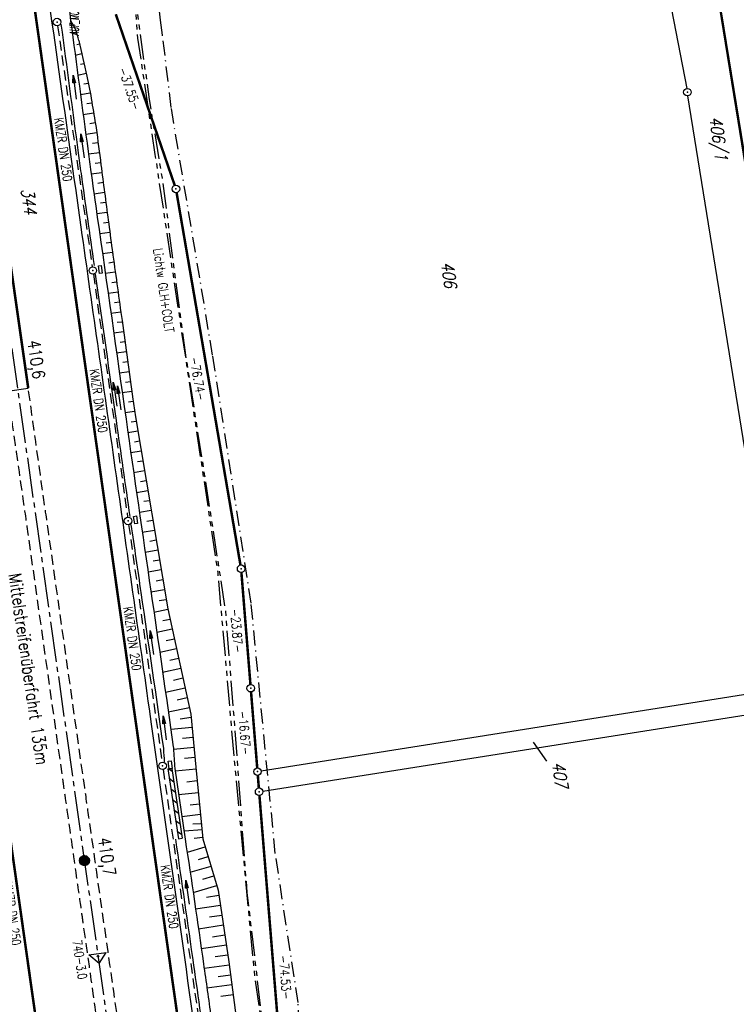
# Model space of a CAD drawing. Extents: x 446577 to 447216, y 443659 to 444842.
# Tile 175 of 177: x 446813 to 446956, y 444495 to 444692. Entities that reach past the tile are written whole.
import ezdxf
from ezdxf.enums import TextEntityAlignment as Align

# ---------------------------------------------------------------- set-up
doc = ezdxf.new("R2010")
doc.units = 0
doc.header["$LTSCALE"] = 2
doc.header["$MEASUREMENT"] = 0
for name, pattern in [('ACHSE', [5.5, 4, -0.5, 0.5, -0.5]), ('AUSGEZOGEN', [0]), ('BAB-FM2', [2.6, 1.5, -0.5, 0.1, -0.5]), ('GESTRICH-X2', [1.5, 1, -0.5]), ('PHANTOMX2', [5, 2.5, -0.5, 0.5, -0.5, 0.5, -0.5])]:
    doc.linetypes.add(name, pattern=pattern)
doc.layers.get('0').update_dxf_attribs({"linetype": 'AUSGEZOGEN'})
for name, color, linetype in [('204-ABSTAND', 8, 'AUSGEZOGEN'), ('204-FLSTNR', 8, 'AUSGEZOGEN'), ('204-FLSTNR-BAB', 7, 'AUSGEZOGEN'), ('204-GRENZL', 8, 'AUSGEZOGEN'), ('204-GRENZL-BAB', 7, 'AUSGEZOGEN'), ('204-GRENZP', 8, 'AUSGEZOGEN'), ('204-GRENZP-BAB', 7, 'AUSGEZOGEN'), ('ACHSETOP', 250, 'ACHSE'), ('ANMERKUNG', 7, 'CONTINUOUS'), ('BAB_FM', 5, 'BAB-FM2'), ('BOESCHG', 250, 'AUSGEZOGEN'), ('BW-SCHRIFT', 250, 'AUSGEZOGEN'), ('FBRTOP', 250, 'AUSGEZOGEN'), ('HEKT_B', 250, 'CONTINUOUS'), ('KANAL', 7, 'GESTRICH-X2'), ('Lichtwellenleiter COLT', 46, 'PHANTOMX2'), ('Lichtwellenleiter GLH', 46, 'PHANTOMX2'), ('MS-UEBERFAHRT', 250, 'GESTRICH-X2'), ('MULDE', 250, 'AUSGEZOGEN'), ('Netzknoten_PKT', 7, 'CONTINUOUS'), ('Netzknoten_PKT-NR', 7, 'CONTINUOUS'), ('Netzknoten_SIGNATUR', 7, 'CONTINUOUS'), ('PFEIL', 7, 'CONTINUOUS'), ('PFEILTOP', 200, 'AUSGEZOGEN'), ('Rinne', 200, 'CONTINUOUS'), ('SCHLITZRINNE', 200, 'AUSGEZOGEN'), ('SCHSYMBOL', 200, 'AUSGEZOGEN'), ('STROMLTG', 4, 'AUSGEZOGEN'), ('TEXTO', 4, 'CONTINUOUS')]:
    doc.layers.add(name, color=color, linetype=linetype)
doc.styles.add('ROMANS', font='romans.shx', dxfattribs={"width": 0.8})

# ---------------------------------------------------------------- blocks, each defined once
blk = doc.blocks.new('*X15')
at = {"color": 0}
for p, q in [((212.23, 257.39), (213.24, 258.4)), ((212.24, 257.33), (213.31, 258.4)), ((212.24, 257.47), (213.17, 258.4)), ((212.24, 257.26), (213.37, 258.39)), ((212.24, 257.55), (213.09, 258.39)), ((212.25, 257.2), (213.43, 258.38)), ((212.26, 257.63), (213, 258.37)), ((212.27, 257.14), (213.49, 258.37)), ((212.28, 257.09), (213.55, 258.35)), ((212.29, 257.73), (212.9, 258.35)), ((212.3, 257.04), (213.6, 258.33)), ((212.32, 256.99), (213.65, 258.31)), ((212.34, 257.86), (212.78, 258.29)), ((212.35, 256.94), (213.69, 258.29)), ((212.37, 256.9), (213.74, 258.26)), ((212.4, 256.85), (213.78, 258.24)), ((212.43, 256.81), (213.83, 258.21)), ((212.46, 256.77), (213.86, 258.18)), ((212.49, 256.73), (213.9, 258.14)), ((212.53, 256.7), (213.94, 258.11)), ((212.56, 256.66), (213.97, 258.07)), ((212.6, 256.63), (214.01, 258.03)), ((212.64, 256.6), (214.04, 257.99)), ((212.68, 256.57), (214.07, 257.95)), ((212.73, 256.54), (214.09, 257.91)), ((212.77, 256.52), (214.12, 257.86)), ((212.82, 256.49), (214.14, 257.82)), ((212.87, 256.47), (214.16, 257.77)), ((212.92, 256.45), (214.18, 257.72)), ((212.97, 256.44), (214.2, 257.66)), ((213.03, 256.42), (214.21, 257.6)), ((213.09, 256.41), (214.22, 257.54)), ((213.16, 256.41), (214.23, 257.48)), ((213.22, 256.4), (214.23, 257.41)), ((213.3, 256.41), (214.23, 257.34)), ((213.38, 256.41), (214.22, 257.26)), ((213.46, 256.43), (214.2, 257.17)), ((213.56, 256.46), (214.18, 257.07)), ((213.69, 256.51), (214.12, 256.95))]:
    blk.add_line(p, q, dxfattribs=at)
blk = doc.blocks.new('SRMAST2')
at = {"color": 0}
blk.add_circle((0, 0), 0.999, dxfattribs=at)
blk.add_point((0, 0), dxfattribs=at)
blk.add_blockref('*X15', (-213.23, -257.4))
blk = doc.blocks.new('GST')
at = {"color": 0}
blk.add_circle((0, 0), 0.75, dxfattribs=at)
blk.add_point((0, 0), dxfattribs=at)
blk = doc.blocks.new('13')
blk.add_lwpolyline([(0.76, 1.22), (-0.75, 1.22), (-0.75, 1.8), (0.76, 1.8)], close=True)
at = {"rotation": 180}
blk.add_blockref('GST', (0, 0), dxfattribs=at)
blk = doc.blocks.new('10')
blk.add_blockref('GST', (0, 0))
blk = doc.blocks.new('PFEIL2')
at = {"color": 0}
for p, q in [((0.88, 0), (-2.4, -0.01)), ((0.88, -0.27), (0.88, 0.28)), ((0.88, 0.28), (2.43, 0.01)), ((0.91, 0.27), (0.88, 0.26)), ((0.97, 0.26), (0.88, 0.25)), ((1.02, 0.25), (0.88, 0.23)), ((1.07, 0.24), (0.88, 0.21)), ((1.13, 0.23), (0.88, 0.19)), ((1.18, 0.22), (0.88, 0.17)), ((1.24, 0.21), (0.88, 0.15)), ((1.29, 0.21), (0.88, 0.14)), ((1.34, 0.2), (0.88, 0.12)), ((1.4, 0.19), (0.88, 0.1)), ((1.45, 0.18), (0.88, 0.08)), ((1.51, 0.17), (0.88, 0.06)), ((1.56, 0.16), (0.88, 0.04)), ((1.61, 0.15), (0.88, 0.02)), ((1.67, 0.14), (0.88, 0.01)), ((1.72, 0.13), (0.88, -0.01)), ((1.78, 0.12), (0.88, -0.03)), ((1.83, 0.11), (0.88, -0.05)), ((1.88, 0.1), (0.88, -0.07)), ((1.94, 0.09), (0.88, -0.09)), ((2.05, 0.08), (0.88, -0.12)), ((1.99, 0.08), (0.88, -0.11)), ((2.1, 0.07), (0.88, -0.14)), ((2.15, 0.06), (0.88, -0.16)), ((2.21, 0.05), (0.88, -0.18)), ((2.26, 0.04), (0.88, -0.2)), ((2.32, 0.03), (0.88, -0.22)), ((2.37, 0.02), (0.88, -0.23)), ((2.42, 0.01), (0.88, -0.25)), ((2.43, 0.01), (0.88, -0.27))]:
    blk.add_line(p, q, dxfattribs=at)
blk = doc.blocks.new('PKT')
at = {"color": 0}
blk.add_circle((0, 0), 0.15, dxfattribs=at)
blk.add_point((0, 0), dxfattribs=at)
blk = doc.blocks.new('Station_Netzknoten')
at = {"layer": 'Netzknoten_SIGNATUR'}
for p, q in [((-1.75, 0.5), (1.75, 0.5)), ((0, -1.5), (-1.75, 0.5)), ((0, -1.5), (1.75, 0.5))]:
    blk.add_line(p, q, dxfattribs=at)
blk.add_point((0, 0), dxfattribs=at)

msp = doc.modelspace()

# ---------------------------------------------------------------- hatches: boundary and pattern name
at = {"layer": 'PFEILTOP'}
h = msp.add_hatch(dxfattribs=at)
h.set_pattern_fill('_USER', color=256, scale=1.5, angle=45, style=0, pattern_type=0)
h.set_pattern_definition([(323.62, (446844.1745, 444537.7107), (0.8897, 1.20766), [])])
h.paths.add_polyline_path([(446843.45, 444542.47), (446845.56, 444528.57), (446844.77, 444528.45), (446842.66, 444542.35)])
at = {"layer": 'SCHLITZRINNE'}
h = msp.add_hatch(dxfattribs=at)
h.set_pattern_fill('_USER', color=256, scale=1.5, angle=45, style=0, pattern_type=0)
h.set_pattern_definition([(322.9886, (446836.6, 444435.4555), (0.9029613, 1.1977733), [])])
edge = h.paths.add_edge_path()
edge.add_arc((443111.83, 443902.6), 3762.71, 8.23795, 8.30974, ccw=False)
edge.add_arc((446520.77, 444396.14), 318.23, 7.9911, 8.2379, ccw=False)
edge.add_arc((253459.12, 417293.73), 195272.94, 7.9871951, 7.9910869, ccw=False)
edge.add_arc((449695.91, 444828.29), 2886.15, 187.98719, 188.01921)
edge.add_arc((478554.21, 448893.92), 32029.44, 188.019207, 188.030722)
edge.add_arc((640420.62, 471731.27), 195498.95, 188.0307211, 188.0353819)
edge.add_arc((455274.81, 445594.12), 8517.33, 188.035382, 188.097152)
edge.add_arc((489167.9, 450416.11), 42751.72, 188.097151, 188.124722)
edge.add_arc((449184.27, 444707.99), 2362.7, 188.12472, 188.49575)
edge.add_arc((449950.36, 444822.42), 3137.28, 188.49575, 188.81773)
edge.add_arc((447543.72, 444449.09), 701.86, 188.81773, 189.30353)
edge.add_arc((451782.27, 445143.45), 4996.91, 189.30353, 189.48559)
edge.add_arc((448740.59, 444635.24), 1913.06, 189.48559, 190.21078)
edge.add_arc((449004.19, 444682.72), 2180.9, 190.21078, 190.88997)
edge.add_arc((448612.49, 444607.36), 1782.03, 190.88997, 191.6137)
edge.add_arc((448466.45, 444577.34), 1632.93, 191.6137, 192.36975)
edge.add_arc((450054.51, 444925.62), 3258.73, 192.36975, 192.71232)
edge.add_arc((448394.44, 444551.13), 1556.95, 192.71232, 193.20792)
edge.add_arc((448423.51, 444557.96), 1586.81, 193.20792, 193.56218)
edge.add_arc((449785.72, 444886.56), 2988.09, 193.56218, 193.82035)
edge.add_arc((448360.45, 444535.94), 1520.33, 193.82035, 194.67397)
edge.add_arc((449045.99, 444715.46), 2228.99, 194.67397, 195.37895)
edge.add_arc((447260.21, 444224.28), 376.88, 195.379, 195.9801)
edge.add_arc((496192.2, 458236.93), 51275.74, 195.980127, 196.031667)
edge.add_arc((447192.22, 444157.1), 293.01, 196.0317, 196.9281)
edge.add_arc((450021.91, 445018.34), 3250.86, 196.92811, 197.19724)
edge.add_arc((443111.83, 443902.6), 3762.21, 8.23795, 8.30974, ccw=False)
edge.add_arc((446520.77, 444396.14), 317.73, 7.9911, 8.2379, ccw=False)
edge.add_arc((253459.12, 417293.73), 195272.44, 7.9871951, 7.9910869, ccw=False)
edge.add_arc((449695.91, 444828.29), 2886.65, 187.98719, 188.00552)
edge.add_line((446834.54, 444446.34), (446835.04, 444446.41))
h = msp.add_hatch(dxfattribs=at)
h.set_pattern_fill('_USER', color=256, scale=1.5, angle=45, style=0, pattern_type=0)
h.set_pattern_definition([(331.9152, (446910.9975, 444074.8353), (0.706167, 1.3233776), [])])
edge = h.paths.add_edge_path()
edge.add_arc((443111.83, 443902.6), 3762.71, 8.23795, 8.30974, ccw=False)
edge.add_arc((446520.77, 444396.14), 318.23, 7.9911, 8.2379, ccw=False)
edge.add_arc((253459.12, 417293.73), 195272.94, 7.9871951, 7.9910869, ccw=False)
edge.add_arc((449695.91, 444828.29), 2886.15, 187.98719, 188.01921)
edge.add_arc((478554.21, 448893.92), 32029.44, 188.019207, 188.030722)
edge.add_arc((640420.62, 471731.27), 195498.95, 188.0307211, 188.0353819)
edge.add_arc((455274.81, 445594.12), 8517.33, 188.035382, 188.097152)
edge.add_arc((489167.9, 450416.11), 42751.72, 188.097151, 188.124722)
edge.add_arc((449184.27, 444707.99), 2362.7, 188.12472, 188.49575)
edge.add_arc((449950.36, 444822.42), 3137.28, 188.49575, 188.81773)
edge.add_arc((447543.72, 444449.09), 701.86, 188.81773, 189.30353)
edge.add_arc((451782.27, 445143.45), 4996.91, 189.30353, 189.48559)
edge.add_arc((448740.59, 444635.24), 1913.06, 189.48559, 190.21078)
edge.add_arc((449004.19, 444682.72), 2180.9, 190.21078, 190.88997)
edge.add_arc((448612.49, 444607.36), 1782.03, 190.88997, 191.6137)
edge.add_arc((448466.45, 444577.34), 1632.93, 191.6137, 192.36975)
edge.add_arc((450054.51, 444925.62), 3258.73, 192.36975, 192.71232)
edge.add_arc((448394.44, 444551.13), 1556.95, 192.71232, 193.20792)
edge.add_arc((448423.51, 444557.96), 1586.81, 193.20792, 193.56218)
edge.add_arc((449785.72, 444886.56), 2988.09, 193.56218, 193.82035)
edge.add_arc((448360.45, 444535.94), 1520.33, 193.82035, 194.67397)
edge.add_arc((449045.99, 444715.46), 2228.99, 194.67397, 195.37895)
edge.add_arc((447260.21, 444224.28), 376.88, 195.379, 195.9801)
edge.add_arc((496192.2, 458236.93), 51275.74, 195.980127, 196.031667)
edge.add_arc((447192.22, 444157.1), 293.01, 196.0317, 196.9281)
edge.add_arc((450021.91, 445018.34), 3250.86, 196.92811, 197.19724)
edge.add_arc((447192.22, 444157.1), 293.51, 196.1665, 196.9281)
edge.add_arc((450021.91, 445018.34), 3251.36, 196.92811, 197.19724)

# ---------------------------------------------------------------- linework, layer by layer
at = {"layer": '204-FLSTNR'}
msp.add_line((446915.47, 444547.71), (446918.11, 444543.88), dxfattribs=at)
at = {"layer": '204-GRENZL'}
for p, q in [((446969.25, 444592.85), (446943.61, 444750.5)), ((446933.36, 444744.29), (446946.02, 444677.87)), ((446962.34, 444576.53), (446946.28, 444676.39)), ((446959.85, 444557.5), (446861.28, 444541.93)), ((446861.6, 444537.94), (446960.4, 444553.54))]:
    msp.add_line(p, q, dxfattribs=at)
at = {"layer": '204-GRENZL-BAB', "const_width": 0.5, "flags": 128}
for points in [[(446832.31, 444692.64), (446844.05, 444658.56)], [(446844.42, 444657.11), (446857.14, 444582.96)], [(446857.33, 444581.47), (446859.13, 444559.18)], [(446860.48, 444542.56), (446859.25, 444557.68)], [(446860.6, 444541.06), (446860.8, 444538.57)], [(446860.92, 444537.07), (446866.84, 444464.29)]]:
    msp.add_lwpolyline(points, dxfattribs=at)
at = {"layer": 'ACHSETOP', "color": 0}
msp.add_lwpolyline([(446785.2, 444812.39), (446790.98, 444771.62), (446808.52, 444647.86), (446822.55, 444548.85), (446833.08, 444474.59), (446836.59, 444449.84), (446840.09, 444425.09), (446843.6, 444400.34), (446847.11, 444375.58), (446847.69, 444371.51), (446850.73, 444350.85), (446854.65, 444326.16), (446858.88, 444301.52), (446863.42, 444276.93), (446868.27, 444252.41)], dxfattribs=at)
at = {"layer": 'BAB_FM'}
msp.add_lwpolyline([(446909.53, 444231.64), (446906.71, 444264.92), (446905, 444278.84), (446900.64, 444304.63), (446898.5, 444309.36), (446894.51, 444332.75), (446887.61, 444367.24), (446877.24, 444426.35), (446869.37, 444475.73), (446868.62, 444495.84), (446864.08, 444525.5), (446859.27, 444575.35), (446851.6, 444624.75), (446843.34, 444674.07), (446841.63, 444688.48), (446841.23, 444691.45), (446837.45, 444723.75), (446830.25, 444764.13), (446827.21, 444772.77), (446827.21, 444772.77), (446818.85, 444817.16)], dxfattribs=at)
at = {"layer": 'BOESCHG'}
for p, q in [((446824.56, 444688.91), (446823.65, 444688.79)), ((446824.53, 444686.61), (446825.09, 444686.75)), ((446825.09, 444686.75), (446825.09, 444686.75)), ((446824.23, 444684.49), (446825.55, 444684.8)), ((446825.55, 444684.8), (446825.55, 444684.8)), ((446825.25, 444682.68), (446826, 444682.85)), ((446826, 444682.85), (446826, 444682.85)), ((446824.76, 444680.54), (446826.43, 444680.9)), ((446826.43, 444680.9), (446826.43, 444680.9)), ((446825.93, 444678.76), (446826.84, 444678.94)), ((446826.84, 444678.94), (446826.84, 444678.94)), ((446825.28, 444676.63), (446827.22, 444676.98)), ((446827.22, 444676.98), (446827.22, 444676.98)), ((446826.55, 444674.84), (446827.56, 444675.01)), ((446827.56, 444675.01), (446827.56, 444675.01)), ((446825.81, 444672.69), (446827.89, 444673.04)), ((446827.88, 444673.04), (446827.89, 444673.04)), ((446827.14, 444670.89), (446828.21, 444671.06)), ((446828.21, 444671.06), (446828.21, 444671.06)), ((446826.33, 444668.79), (446828.51, 444669.08)), ((446828.51, 444669.08), (446828.51, 444669.08)), ((446827.69, 444666.96), (446828.78, 444667.1)), ((446828.78, 444667.1), (446828.78, 444667.1)), ((446826.86, 444664.84), (446829.04, 444665.12)), ((446829.04, 444665.12), (446829.04, 444665.12)), ((446828.22, 444663), (446829.3, 444663.14)), ((446829.3, 444663.14), (446829.3, 444663.14)), ((446827.41, 444660.88), (446829.55, 444661.15)), ((446829.55, 444661.15), (446829.55, 444661.15)), ((446828.75, 444659.03), (446829.81, 444659.17)), ((446829.81, 444659.17), (446829.81, 444659.17)), ((446827.97, 444656.91), (446830.07, 444657.19)), ((446830.07, 444657.19), (446830.07, 444657.19)), ((446829.29, 444655.07), (446830.33, 444655.2)), ((446830.33, 444655.2), (446830.33, 444655.2)), ((446828.53, 444652.95), (446830.59, 444653.22)), ((446830.59, 444653.22), (446830.59, 444653.22)), ((446829.83, 444651.1), (446830.85, 444651.24)), ((446830.85, 444651.24), (446830.85, 444651.24)), ((446829.1, 444648.98), (446831.12, 444649.26)), ((446831.12, 444649.26), (446831.12, 444649.26)), ((446830.38, 444647.14), (446831.39, 444647.27)), ((446831.38, 444647.27), (446831.39, 444647.27)), ((446829.66, 444645.02), (446831.65, 444645.29)), ((446831.65, 444645.29), (446831.65, 444645.29)), ((446830.93, 444643.17), (446831.93, 444643.31)), ((446831.93, 444643.31), (446831.93, 444643.31)), ((446830.22, 444641.05), (446832.2, 444641.33)), ((446832.2, 444641.33), (446832.2, 444641.33)), ((446831.49, 444639.21), (446832.48, 444639.35)), ((446832.48, 444639.35), (446832.48, 444639.35)), ((446830.78, 444637.09), (446832.75, 444637.37)), ((446832.75, 444637.37), (446832.75, 444637.37)), ((446832.05, 444635.25), (446833.03, 444635.39)), ((446833.03, 444635.39), (446833.03, 444635.39)), ((446831.35, 444633.13), (446833.3, 444633.41)), ((446833.3, 444633.4), (446833.3, 444633.41)), ((446832.6, 444631.29), (446833.58, 444631.42)), ((446833.58, 444631.42), (446833.58, 444631.42)), ((446831.91, 444629.17), (446833.85, 444629.44)), ((446833.85, 444629.44), (446833.85, 444629.44)), ((446833.16, 444627.33), (446834.13, 444627.46)), ((446834.13, 444627.46), (446834.13, 444627.46)), ((446832.47, 444625.21), (446834.4, 444625.48)), ((446834.4, 444625.48), (446834.4, 444625.48)), ((446833.71, 444623.37), (446834.68, 444623.5)), ((446834.68, 444623.5), (446834.68, 444623.5)), ((446833.03, 444621.25), (446834.96, 444621.52)), ((446834.95, 444621.52), (446834.96, 444621.52)), ((446834.27, 444619.4), (446835.23, 444619.54)), ((446835.23, 444619.54), (446835.23, 444619.54)), ((446833.59, 444617.29), (446835.51, 444617.56)), ((446835.51, 444617.56), (446835.51, 444617.56)), ((446834.83, 444615.44), (446835.78, 444615.58)), ((446835.78, 444615.58), (446835.78, 444615.58)), ((446834.16, 444613.34), (446836.06, 444613.6)), ((446836.06, 444613.6), (446836.06, 444613.6)), ((446835.4, 444611.46), (446836.36, 444611.62)), ((446836.35, 444611.62), (446836.36, 444611.62)), ((446834.73, 444609.32), (446836.69, 444609.65)), ((446836.69, 444609.65), (446836.69, 444609.65)), ((446836.02, 444607.5), (446837.02, 444607.67)), ((446837.02, 444607.67), (446837.02, 444607.67)), ((446835.29, 444605.35), (446837.35, 444605.7)), ((446837.35, 444605.7), (446837.35, 444605.7)), ((446836.63, 444603.55), (446837.69, 444603.73)), ((446837.69, 444603.73), (446837.69, 444603.73)), ((446835.86, 444601.39), (446838.02, 444601.76)), ((446838.02, 444601.76), (446838.02, 444601.76)), ((446837.25, 444599.6), (446838.35, 444599.79)), ((446838.35, 444599.79), (446838.35, 444599.79)), ((446836.43, 444597.43), (446838.69, 444597.81)), ((446838.68, 444597.81), (446838.69, 444597.81)), ((446837.87, 444595.65), (446839.02, 444595.84)), ((446839.02, 444595.84), (446839.02, 444595.84)), ((446837, 444593.47), (446839.35, 444593.87)), ((446839.35, 444593.87), (446839.35, 444593.87)), ((446838.49, 444591.7), (446839.69, 444591.9)), ((446839.68, 444591.9), (446839.69, 444591.9)), ((446837.58, 444589.51), (446840.02, 444589.93)), ((446840.02, 444589.93), (446840.02, 444589.93)), ((446839.11, 444587.74), (446840.35, 444587.95)), ((446840.35, 444587.95), (446840.35, 444587.95)), ((446838.15, 444585.55), (446840.68, 444585.98)), ((446840.68, 444585.98), (446840.68, 444585.98)), ((446839.73, 444583.79), (446841.02, 444584.01)), ((446841.02, 444584.01), (446841.02, 444584.01)), ((446838.73, 444581.59), (446841.35, 444582.04)), ((446841.35, 444582.04), (446841.35, 444582.04)), ((446840.35, 444579.84), (446841.68, 444580.07)), ((446841.68, 444580.07), (446841.68, 444580.07)), ((446839.31, 444577.64), (446842.02, 444578.09)), ((446842.01, 444578.09), (446842.02, 444578.09)), ((446840.97, 444575.89), (446842.35, 444576.12)), ((446842.35, 444576.12), (446842.35, 444576.12)), ((446839.91, 444573.54), (446842.69, 444574.15)), ((446842.69, 444574.15), (446842.69, 444574.15)), ((446841.66, 444571.88), (446843.12, 444572.2)), ((446843.11, 444572.2), (446843.12, 444572.2)), ((446840.49, 444569.57), (446843.54, 444570.24)), ((446843.54, 444570.24), (446843.54, 444570.24)), ((446842.37, 444567.94), (446843.97, 444568.29)), ((446843.97, 444568.29), (446843.97, 444568.29)), ((446841.06, 444565.61), (446844.4, 444566.33)), ((446844.39, 444566.33), (446844.4, 444566.33)), ((446843.09, 444564), (446844.82, 444564.38)), ((446844.82, 444564.38), (446844.82, 444564.38)), ((446841.64, 444561.64), (446845.25, 444562.43)), ((446845.25, 444562.43), (446845.25, 444562.43)), ((446843.8, 444560.06), (446845.68, 444560.47)), ((446845.68, 444560.47), (446845.68, 444560.47)), ((446842.21, 444557.67), (446846.1, 444558.52)), ((446846.1, 444558.52), (446846.1, 444558.52)), ((446844.51, 444556.12), (446846.53, 444556.56)), ((446846.53, 444556.56), (446846.53, 444556.56)), ((446842.77, 444553.7), (446846.96, 444554.61)), ((446846.95, 444554.61), (446846.96, 444554.61)), ((446845.12, 444552.34), (446847.31, 444552.65)), ((446847.31, 444552.65), (446847.31, 444552.65)), ((446843.27, 444550.24), (446847.51, 444550.66)), ((446847.51, 444550.66), (446847.51, 444550.66)), ((446845.62, 444548.46), (446847.7, 444548.66)), ((446847.7, 444548.66), (446847.7, 444548.66)), ((446843.81, 444546.28), (446847.89, 444546.67)), ((446847.89, 444546.67), (446847.89, 444546.67)), ((446846.01, 444544.48), (446848.09, 444544.68)), ((446848.09, 444544.68), (446848.09, 444544.68)), ((446848.28, 444542.69), (446848.28, 444542.69)), ((446848.31, 444542.34), (446844.14, 444541.92)), ((446848.47, 444540.7), (446848.47, 444540.7)), ((446848.54, 444539.97), (446846.49, 444539.75)), ((446848.66, 444538.71), (446848.67, 444538.71)), ((446848.77, 444537.58), (446844.83, 444537.17)), ((446848.86, 444536.72), (446848.86, 444536.72)), ((446849, 444535.31), (446847.1, 444535.16)), ((446849.05, 444534.73), (446849.05, 444534.73)), ((446849.19, 444533.3), (446845.46, 444532.84)), ((446849.24, 444532.74), (446849.25, 444532.74)), ((446849.37, 444531.44), (446847.64, 444531.37)), ((446849.44, 444530.75), (446849.44, 444530.75)), ((446849.49, 444530.22), (446846, 444529.97)), ((446847.91, 444528.59), (446849.63, 444528.76)), ((446846.57, 444525.77), (446850.14, 444526.83)), ((446848.79, 444524.34), (446850.71, 444524.91)), ((446847.15, 444521.77), (446851.28, 444522.99)), ((446849.64, 444520.42), (446851.85, 444521.08)), ((446847.73, 444517.77), (446852.41, 444519.16)), ((446850.38, 444516.84), (446852.85, 444517.21)), ((446848.2, 444514.49), (446853.14, 444515.23)), ((446850.96, 444512.88), (446853.44, 444513.26)), ((446848.77, 444510.53), (446853.74, 444511.28)), ((446851.54, 444508.93), (446854.03, 444509.3)), ((446849.34, 444506.58), (446854.33, 444507.32)), ((446852.12, 444504.97), (446854.62, 444505.34)), ((446849.9, 444502.71), (446854.91, 444503.36)), ((446852.67, 444501.05), (446855.17, 444501.38)), ((446850.46, 444498.75), (446855.43, 444499.4)), ((446853.21, 444497.09), (446855.69, 444497.41))]:
    msp.add_line(p, q, dxfattribs=at)
msp.add_lwpolyline([(446824.93, 444687.39, -0.00803), (446826.56, 444680.29, -0.011267), (446827.53, 444675.2, -0.000159), (446828.37, 444670.12, -0.006988), (446828.39, 444670, -0.002241), (446829.36, 444662.65, 0.001494), (446830.8, 444651.63, 0.000027), (446831.58, 444645.81, 0.00094), (446831.6, 444645.64, 0.000226), (446831.74, 444644.67, 0.000017), (446833.55, 444631.64, 0.00026), (446835.73, 444616, -0.001155), (446836.21, 444612.48), (446842.66, 444574.26), (446847.26, 444553.24), (446848.28, 444542.69)], format="xyb", dxfattribs=at)
at = {"layer": 'BOESCHG', "flags": 128}
msp.add_lwpolyline([(446844.06, 444542.47), (446846.12, 444528.37)], dxfattribs=at)
at = {"layer": 'BOESCHG'}
msp.add_lwpolyline([(446848.28, 444542.69), (446849.66, 444528.45), (446852.7, 444518.18), (446854.83, 444503.97), (446858.09, 444479.1), (446866.34, 444427.14), (446867.24, 444422.49), (446869.82, 444411.13), (446874.9, 444389), (446879.08, 444370.84), (446880.86, 444363.07), (446882.21, 444356.96), (446886.06, 444338.58), (446891.57, 444311.06), (446897.52, 444279.34), (446898.44, 444274.15), (446905.04, 444236.45), (446909.97, 444204.63), (446912.72, 444188.93), (446914.97, 444181.81), (446920.55, 444169.98)], dxfattribs=at)
msp.add_arc((446816.05, 444686.04), 8.99, 8.6388, 36.0215, dxfattribs=at)
at = {"layer": 'FBRTOP'}
msp.add_line((446810.73, 444617.58), (446814.87, 444618.17), dxfattribs=at)
at = {"layer": 'FBRTOP', "const_width": 0.5}
for points in [[(446799.06, 444814.35, 0.000001), (446804.84, 444773.59, 0.000003), (446813.61, 444711.71, -0.000002), (446822.38, 444649.83, -0.000001), (446829.4, 444600.32, 0.000001), (446836.41, 444550.82, 0.000002), (446841.68, 444513.69, -0.000003), (446846.94, 444476.56, -0.000006), (446848.69, 444464.18, 0.000007), (446850.45, 444451.81, 0.000013), (446852.2, 444439.43, -0.000015), (446853.96, 444427.05, -0.000001), (446855.55, 444415.81, -0.000001), (446856.8, 444406.99)], [(446771.34, 444810.43, 0.000001), (446777.12, 444769.66, 0.000003), (446785.89, 444707.78, -0.000002), (446794.66, 444645.9, -0.000001), (446801.68, 444596.39, 0.000001), (446808.69, 444546.89, 0.000002), (446813.95, 444509.76, -0.000003), (446819.22, 444472.63, -0.000006), (446820.97, 444460.25, 0.000007), (446822.72, 444447.88, 0.000013), (446824.48, 444435.5, -0.000015), (446826.23, 444423.12, -0.000001), (446827.83, 444411.88, -0.000001), (446829.74, 444398.37), (446833.25, 444373.62, -0.00001), (446833.54, 444371.56, 0.000001), (446833.83, 444369.51, 0.000608), (446834.33, 444366.01, 0.000749)]]:
    msp.add_lwpolyline(points, format="xyb", dxfattribs=at)
at = {"layer": 'FBRTOP'}
msp.add_lwpolyline([(446802.03, 444814.78, 0.000001), (446807.81, 444774.01, 0.000003), (446816.58, 444712.13, -0.000002), (446825.35, 444650.25, -0.000001), (446832.37, 444600.74, 0.000001), (446839.38, 444551.24, 0.000002), (446844.65, 444514.11, -0.000003), (446849.91, 444476.98, -0.000006), (446851.66, 444464.6, 0.000007), (446853.42, 444452.23, 0.007134), (446854.73, 444443.41)], format="xyb", dxfattribs=at)
at = {"layer": 'FBRTOP', "color": 0, "const_width": 0.5}
msp.add_lwpolyline([(446833.76, 444484.97, -0.000083), (446837.96, 444455.18, -0.000176), (446839.93, 444441.17, -0.000011), (446846.01, 444397.88, 0.000067), (446846.97, 444391.05, 0.001727), (446849.89, 444370.76, 0.00123), (446854.16, 444342.3, 0.004209), (446857.4, 444322.22, 0.002979), (446862.39, 444293.91, 0.003153), (446866.57, 444271.78, 0.002691), (446871.77, 444245.9, 0.003085)], format="xyb", dxfattribs=at)
at = {"layer": 'FBRTOP', "const_width": 0.5, "flags": 128}
msp.add_lwpolyline([(446798.07, 444736.7), (446804.96, 444687.82), (446811.93, 444638.76), (446814.87, 444618.17)], dxfattribs=at)
at = {"layer": 'KANAL'}
for p, q in [((446820.72, 444690.34), (446827.62, 444642.34)), ((446827.84, 444640.87), (446834.66, 444592.5)), ((446834.87, 444591), (446841.53, 444543.72)), ((446841.75, 444542.22), (446848.69, 444493.37))]:
    msp.add_line(p, q, dxfattribs=at)
at = {"layer": 'Lichtwellenleiter COLT', "flags": 128}
msp.add_lwpolyline([(446816.77, 444816.86), (446819.62, 444799.09), (446824.24, 444774.74), (446831.69, 444743.96), (446835.9, 444698.3), (446836.65, 444687.9), (446840.11, 444664.74), (446852.61, 444581.42), (446856, 444543), (446859.98, 444500.66), (446872.97, 444413.12), (446880.98, 444367.29), (446898.09, 444284.1), (446912.94, 444193.47), (446922.29, 444168.74), (446927.57, 444156.61), (446940.43, 444137.43), (446960.6, 444106.1), (446972.2, 444089.75), (446979.63, 444075.97), (446986.01, 444066.32), (446990.98, 444061.94), (447002.57, 444056.46), (447015.49, 444051.89), (447029.71, 444042.27), (447034.33, 444023.34), (447035.22, 444005.16), (447039.02, 443997.63), (447042.69, 443991.11), (447046.49, 443980.95), (447046.58, 443972.29), (447046.96, 443967.89), (447049.93, 443956.08), (447051.34, 443951.88), (447052.41, 443948.01), (447051.72, 443939.51), (447054.01, 443929.77)], dxfattribs=at)
at = {"layer": 'Lichtwellenleiter GLH', "flags": 128}
msp.add_lwpolyline([(446817.51, 444816.97), (446823.36, 444777.47), (446830.86, 444742.9), (446833.85, 444709.52), (446836.82, 444691.23), (446838.95, 444675.64), (446841.52, 444660), (446846.05, 444625.75), (446849.99, 444600.7), (446854.15, 444573.8), (446856, 444550.23), (446858.42, 444517.76), (446863.08, 444478.25), (446866.75, 444454.11), (446870.89, 444424.38), (446873.97, 444406.29), (446880.49, 444371.69), (446885.51, 444345.15), (446891.76, 444313.56), (446896.15, 444292.99), (446898.62, 444279.37), (446901.53, 444261.81), (446905.78, 444234.97), (446912.02, 444199.23), (446915.04, 444187.07), (446924.9, 444161.09), (446934.75, 444146.16), (446941.6, 444135.14), (446949.13, 444122.35), (446960.01, 444107.43), (446974.89, 444086.64), (446983.89, 444069.08), (446993.51, 444060.6), (447003.35, 444056.08), (447012.24, 444053.94), (447024.77, 444047.18), (447032.7, 444037.47), (447034.48, 444027.38), (447033.81, 444016.5), (447034.29, 444009.42), (447036.75, 444002.16), (447044.88, 443987.13), (447045.95, 443981.02), (447045.71, 443971.69), (447046.17, 443967.98), (447051.2, 443949.17), (447051.06, 443938.51), (447052.47, 443928.94)], dxfattribs=at)
at = {"layer": 'MS-UEBERFAHRT', "flags": 128}
for points in [[(446810.73, 444617.58, -0.000138), (446813.8, 444596.16, -0.00037), (446814.94, 444588.16, -0.000005), (446821.55, 444541.4, 0.000093), (446821.92, 444538.77, 0.000049), (446823.68, 444526.39, -0.000054), (446825.43, 444514.02, -0.000203), (446825.83, 444511.22, 0.000026), (446828.9, 444489.45, 0.000763), (446829.01, 444488.68, 0.000133), (446829.65, 444484.27)], [(446833.76, 444484.97, 0.000042), (446833.09, 444489.74, 0.000438), (446833.02, 444490.2, 0.000012), (446827.02, 444532.29, -0.00007), (446825.99, 444539.53), (446818.97, 444589.05, -0.000343), (446817.85, 444596.92, -0.000127), (446814.87, 444618.17)]]:
    msp.add_lwpolyline(points, format="xyb", dxfattribs=at)
at = {"layer": 'MULDE'}
for points in [[(446821.04, 444722.9, -0.010205), (446821.05, 444722.18, -0.022577), (446821.03, 444721.78, -0.035266), (446820.76, 444720.19, 0.038834), (446820.56, 444719.02, 0.04568), (446820.59, 444714.77, 0.008536), (446823.32, 444691.32, 0.000258)], [(446821.39, 444690.67, 0.000255), (446824.82, 444665.05, 0.001641), (446825.38, 444660.95, 0.000182), (446826.65, 444651.98, 0.000009), (446827.98, 444642.64, 0.001169)], [(446823.32, 444691.32, 0.000258), (446826.8, 444665.32, 0.001641), (446827.36, 444661.23, 0.000182), (446828.63, 444652.26, 0.000041), (446834.35, 444611.99, 0.001169), (446839.29, 444577.76, -0.001291), (446843.76, 444546.75, -0.01816), (446843.8, 444546.43, -0.00113), (446844.06, 444542.47, -0.00113)], [(446846.12, 444528.37, -0.003275), (446849.78, 444503.54, -0.000858), (446851.28, 444492.92, -0.000016), (446856.91, 444452.68, 0.000072), (446858.15, 444443.82, 0.000546), (446864.6, 444398.18, 0.00545), (446865.3, 444393.64, 0.003136), (446867.37, 444381.53, -0.001035), (446873.82, 444344.81, -0.000041), (446876.48, 444329.44, 0.000112), (446877.46, 444323.81, 0.000693), (446877.96, 444320.92, 0.000079), (446882.46, 444295.44, 0.001596), (446888.31, 444262.99, 0.003343)], [(446828.23, 444640.87, 0.000029), (446832.37, 444611.71, 0.000652), (446835.1, 444592.61, -0.001291)], [(446835.33, 444591.04, 0.000463), (446837.31, 444577.47, -0.001291), (446841.78, 444546.47, -0.01816), (446841.8, 444546.29, -0.000717), (446841.97, 444543.79, -0.00113)], [(446844.18, 444528.37, -0.000363), (446847.8, 444503.26, -0.000788), (446849.18, 444493.51, -0.000016)]]:
    msp.add_lwpolyline(points, format="xyb", dxfattribs=at)
at = {"layer": 'Rinne', "flags": 128}
for points in [[(446842.66, 444542.35), (446843.45, 444542.47)], [(446843.45, 444542.47), (446845.56, 444528.57)], [(446842.66, 444542.35), (446844.77, 444528.45)], [(446844.77, 444528.45), (446845.56, 444528.57)]]:
    msp.add_lwpolyline(points, dxfattribs=at)
at = {"layer": 'STROMLTG', "flags": 128}
msp.add_lwpolyline([(446929.77, 444832.88), (446934.14, 444805.09), (446945.33, 444738.47), (446956.23, 444671.34), (446980.01, 444524.32), (446991.27, 444454.92), (447002.23, 444387.19), (447010.9, 444333.7), (447021.63, 444267.3), (447032, 444202.63), (447041.73, 444142.09), (447053.14, 444071.54), (447063.14, 444009.46)], dxfattribs=at)

# ---------------------------------------------------------------- block references
at = {"layer": '204-GRENZP', "rotation": 278.0670990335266}
msp.add_blockref('GST', (446946.16, 444677.13), dxfattribs=at)
at = {"layer": '204-GRENZP-BAB', "rotation": 278.0670990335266}
for p in [(446844.29, 444657.85), (446857.27, 444582.22), (446859.19, 444558.43), (446860.54, 444541.81), (446860.86, 444537.82)]:
    msp.add_blockref('GST', p, dxfattribs=at)
at = {"layer": 'HEKT_B'}
msp.add_blockref('SRMAST2', (446826.06, 444524.1), dxfattribs=at)
at = {"layer": 'Netzknoten_PKT'}
msp.add_blockref('PKT', (446828.76, 444505.06), dxfattribs=at)
at = {"layer": 'Netzknoten_SIGNATUR', "rotation": 8.200787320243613}
msp.add_blockref('Station_Netzknoten', (446828.76, 444505.06), dxfattribs=at)
at = {"layer": 'PFEIL'}
for p, rotation in [((446825.68, 444666.4), 98.1853999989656), ((446832.16, 444616.96), 98.02619999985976), ((446839.49, 444567.5), 98.01430000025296), ((446846.58, 444517.78), 98.10520000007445)]:
    msp.add_blockref('PFEIL2', p, dxfattribs=dict(at, rotation=rotation))
at = {"layer": 'PFEILTOP'}
for p, rotation in [((446824.14, 444678.11), 96.7113923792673), ((446832.98, 444616.25), 97.94511178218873), ((446842.05, 444550.52), 97.54067950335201)]:
    msp.add_blockref('PFEIL2', p, dxfattribs=dict(at, rotation=rotation))
at = {"layer": 'SCHSYMBOL', "rotation": 278.0671}
for name, p in [('10', (446820.61, 444691.08)), ('13', (446827.73, 444641.61)), ('13', (446834.76, 444591.74)), ('13', (446841.63, 444542.97))]:
    msp.add_blockref(name, p, dxfattribs=at)

# ---------------------------------------------------------------- texts
at = {"layer": '204-ABSTAND', "char_height": 1.8, "attachment_point": 5, "style": 'ROMANS'}
for s, insert, rotation in [('-37.55-', (446835.08, 444677.83), 289.0089), ('-76.74-', (446848.67, 444620.06), 279.7384), ('-23.87-', (446856.4, 444569.88), 274.6154), ('-16.67-', (446857.96, 444549.54), 274.6427), ('-74.53-', (446866.06, 444500.86), 274.6485)]:
    msp.add_mtext(s, dxfattribs=dict(at, insert=insert, rotation=rotation))
at = {"layer": '204-FLSTNR', "style": 'ROMANS', "oblique": 15, "width": 0.8}
for s, p in [('406/1', (446950.52, 444672.13)), ('406', (446897.08, 444643.18)), ('407', (446919.22, 444543.58))]:
    msp.add_text(s, height=2.5, rotation=278.0671, dxfattribs=at).set_placement(p)
at = {"layer": '204-FLSTNR-BAB', "style": 'ROMANS', "oblique": 15, "width": 0.8}
msp.add_text('344', height=2.5, rotation=278.0671, dxfattribs=at).set_placement((446813.39, 444657.79))
at = {"layer": 'ANMERKUNG', "style": 'ROMANS', "oblique": 7, "width": 0.5}
msp.add_text('AUF_MUL\\64', height=1.8, rotation=90, dxfattribs=at).set_placement((446824.93, 444688.39))
at = {"layer": 'BW-SCHRIFT', "style": 'ROMANS', "width": 0.8}
msp.add_text('Mittelstreifenüberfahrt 135m', height=2.5, rotation=278.2751, dxfattribs=at).set_placement((446810.96, 444581.09))
at = {"layer": 'HEKT_B', "style": 'ROMANS', "width": 0.8}
for s, p in [('410,6', (446814.72, 444627.53)), ('410,7', (446828.78, 444528.53))]:
    msp.add_text(s, height=2.5, rotation=278.0671, dxfattribs=at).set_placement(p)
at = {"layer": 'Lichtwellenleiter GLH', "style": 'ROMANS', "width": 0.8}
msp.add_text('Lichtw GLH+COLT', height=1.8, rotation=278.0996, dxfattribs=at).set_placement((446839.77, 444645.92))
at = {"layer": 'Netzknoten_PKT-NR', "style": 'ROMANS', "width": 0.75}
msp.add_text('740-3.0', height=1.8, rotation=278.0716, dxfattribs=at).set_placement((446824.82, 444500.36), align=Align.RIGHT)
at = {"layer": 'TEXTO', "style": 'ROMANS', "width": 0.75}
for rotation, p in [(278.1854, (446820.96, 444665.59)), (278.0262, (446828, 444615.55)), (278.0143, (446834.72, 444568.19)), (278.1052, (446842.12, 444516.77)), (278.0071, (446810.77, 444513.46))]:
    msp.add_text('KMZR DN 250', height=1.8, rotation=rotation, dxfattribs=at).set_placement(p, align=Align.CENTER)

doc.saveas('drawing.dxf')
